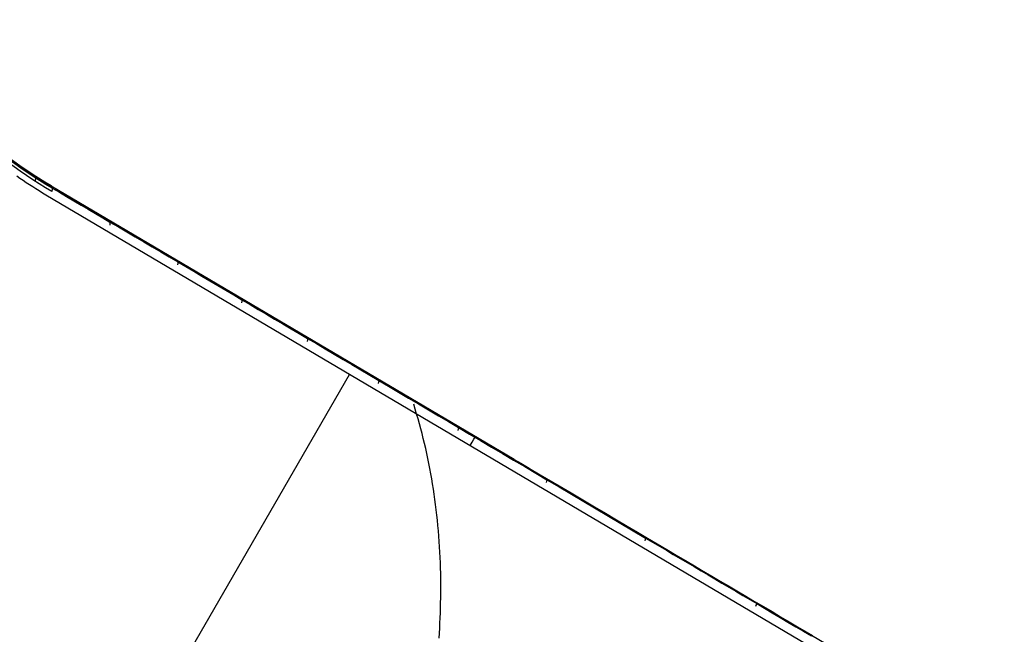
# Model space of a CAD drawing. Extents: x 8195 to 9024, y -2232 to -1505.
# Tile 37 of 42: x 8689 to 8783, y -1984 to -1925. Entities that reach past the tile are written whole.
import ezdxf

# ---------------------------------------------------------------- set-up
doc = ezdxf.new("R2010")
doc.units = 0
doc.layers.add('1', color=7, linetype='CONTINUOUS')

msp = doc.modelspace()

# ---------------------------------------------------------------- linework, layer by layer
at = {"layer": '1', "color": 7}
for p, q in [((8691.985, -1941.238, 28.546), (8772.683, -1988.906, 28.546)), ((8691.985, -1941.238, 28.546), (8691.985, -1941.238, 61.44)), ((8691.985, -1941.238, 44.993), (8735.996, -1967.235, 44.993)), ((8771.275, -1989.236, 27.546), (8691.477, -1942.099, 27.546)), ((8698.44, -1997.103, 27.546), (8720.35, -1959.155, 27.546))]:
    msp.add_line(p, q, dxfattribs=at)
for points in [[(8688.985, -1939.295), (8689.276, -1939.498), (8689.569, -1939.699), (8689.864, -1939.898), (8690.162, -1940.096), (8690.461, -1940.291), (8690.762, -1940.484), (8691.065, -1940.676), (8691.37, -1940.865), (8691.676, -1941.053), (8691.985, -1941.238)], [(8691.477, -1942.099), (8691.161, -1941.91), (8690.847, -1941.718), (8690.535, -1941.524), (8690.225, -1941.328), (8689.917, -1941.13), (8689.612, -1940.931), (8689.308, -1940.729), (8689.006, -1940.525), (8688.706, -1940.319)]]:
    msp.add_lwpolyline(points, dxfattribs=at)
at = {"layer": '1', "color": 7, "extrusion": (0.861006, -0.508594, -1.81803e-09)}
msp.add_lwpolyline([(2749.277, 28.546), (2749.271, 28.49), (2749.263, 28.435), (2749.254, 28.382), (2749.248, 28.356), (2749.243, 28.331), (2749.236, 28.306), (2749.23, 28.281), (2749.223, 28.257), (2749.216, 28.233), (2749.208, 28.209), (2749.2, 28.186), (2749.191, 28.163), (2749.182, 28.141), (2749.173, 28.119), (2749.163, 28.098), (2749.153, 28.077), (2749.142, 28.056), (2749.131, 28.036), (2749.12, 28.016), (2749.108, 27.996), (2749.096, 27.977), (2749.084, 27.958), (2749.071, 27.94), (2749.057, 27.922), (2749.043, 27.905), (2749.029, 27.888), (2749.015, 27.871), (2748.999, 27.855), (2748.984, 27.839), (2748.968, 27.824), (2748.952, 27.809), (2748.935, 27.794), (2748.918, 27.78), (2748.901, 27.766), (2748.883, 27.753), (2748.865, 27.74), (2748.846, 27.727), (2748.827, 27.715), (2748.808, 27.703), (2748.788, 27.692), (2748.767, 27.681), (2748.747, 27.67), (2748.726, 27.66), (2748.704, 27.65), (2748.682, 27.641), (2748.66, 27.632), (2748.637, 27.623), (2748.614, 27.615), (2748.591, 27.608), (2748.567, 27.6), (2748.542, 27.593), (2748.518, 27.587), (2748.493, 27.581), (2748.467, 27.575), (2748.441, 27.57), (2748.388, 27.56), (2748.333, 27.552), (2748.277, 27.546)], dxfattribs=at)
at = {"layer": '1', "color": 7, "extrusion": (0.509073, 0.860701, 0.00614)}
msp.add_lwpolyline([(-8575.051, 23.313), (-8574.194, 23.312), (-8573.337, 23.314), (-8572.481, 23.319), (-8571.625, 23.326), (-8570.77, 23.336), (-8569.915, 23.349), (-8569.061, 23.365), (-8568.208, 23.383), (-8567.355, 23.404), (-8566.503, 23.428), (-8565.651, 23.454), (-8564.8, 23.483), (-8563.949, 23.515), (-8563.099, 23.549), (-8562.25, 23.587), (-8561.401, 23.627), (-8560.553, 23.669), (-8559.705, 23.715), (-8558.858, 23.763), (-8558.011, 23.814), (-8557.165, 23.867), (-8556.32, 23.924), (-8555.475, 23.983), (-8554.631, 24.044), (-8553.787, 24.109), (-8552.944, 24.176), (-8552.101, 24.246), (-8551.259, 24.318), (-8550.417, 24.394), (-8549.576, 24.472), (-8548.736, 24.552), (-8547.896, 24.636), (-8547.057, 24.722), (-8546.218, 24.811), (-8545.38, 24.902), (-8544.543, 24.997), (-8543.706, 25.094), (-8542.869, 25.193), (-8542.033, 25.296), (-8541.198, 25.401), (-8540.363, 25.509), (-8539.529, 25.619), (-8538.696, 25.733), (-8537.863, 25.849), (-8537.03, 25.967), (-8536.198, 26.089), (-8535.367, 26.213), (-8534.536, 26.34), (-8533.706, 26.469), (-8532.877, 26.602), (-8532.048, 26.737), (-8531.219, 26.874), (-8530.391, 27.015), (-8529.564, 27.158), (-8528.737, 27.304), (-8527.911, 27.452), (-8527.085, 27.603), (-8526.26, 27.757), (-8525.436, 27.914), (-8524.612, 28.074), (-8523.789, 28.236), (-8522.966, 28.401), (-8522.144, 28.568), (-8521.322, 28.738), (-8520.501, 28.911), (-8519.68, 29.087), (-8518.86, 29.266), (-8518.041, 29.447), (-8517.222, 29.631), (-8516.404, 29.817), (-8515.586, 30.006), (-8514.769, 30.198), (-8513.952, 30.393), (-8513.136, 30.591), (-8512.321, 30.791), (-8511.506, 30.993), (-8510.692, 31.199), (-8509.878, 31.407), (-8509.065, 31.618), (-8508.252, 31.832), (-8507.44, 32.048), (-8506.629, 32.268), (-8505.818, 32.489), (-8505.008, 32.714), (-8504.198, 32.941), (-8503.389, 33.171), (-8502.58, 33.404), (-8501.772, 33.639), (-8500.965, 33.878), (-8500.158, 34.118), (-8499.352, 34.362), (-8498.546, 34.608), (-8497.741, 34.857), (-8496.936, 35.109), (-8496.132, 35.363), (-8495.328, 35.62), (-8494.525, 35.88), (-8493.723, 36.143), (-8492.921, 36.408), (-8492.12, 36.676), (-8491.319, 36.947), (-8490.519, 37.22), (-8489.72, 37.496), (-8488.921, 37.775), (-8488.122, 38.057), (-8487.324, 38.341), (-8486.527, 38.628), (-8485.73, 38.918), (-8484.934, 39.21), (-8484.139, 39.505), (-8483.344, 39.803), (-8482.549, 40.104), (-8481.755, 40.407), (-8480.962, 40.713), (-8480.169, 41.022), (-8479.377, 41.333), (-8478.586, 41.647), (-8477.795, 41.964), (-8477.004, 42.284), (-8476.214, 42.606), (-8475.425, 42.931), (-8474.636, 43.259), (-8473.848, 43.589), (-8473.06, 43.922), (-8472.273, 44.258), (-8471.487, 44.597), (-8470.701, 44.938), (-8469.916, 45.282)], dxfattribs=at)
at = {"layer": '1', "color": 7, "extrusion": (0.395287, 0.740577, -0.54341)}
msp.add_lwpolyline([(-8579.594, 1346.034), (-8580.418, 1345.729), (-8581.243, 1345.426), (-8582.068, 1345.126), (-8582.893, 1344.828), (-8583.718, 1344.532), (-8584.544, 1344.238), (-8585.369, 1343.947), (-8586.195, 1343.658), (-8587.022, 1343.371), (-8587.848, 1343.086), (-8588.675, 1342.804), (-8589.502, 1342.524), (-8590.329, 1342.246), (-8591.156, 1341.971), (-8591.984, 1341.698), (-8592.812, 1341.427), (-8593.64, 1341.158), (-8594.468, 1340.892), (-8595.297, 1340.628), (-8596.126, 1340.366), (-8596.955, 1340.107), (-8597.784, 1339.849), (-8598.614, 1339.595), (-8599.444, 1339.342), (-8600.274, 1339.091), (-8601.104, 1338.843), (-8601.935, 1338.597), (-8602.766, 1338.354), (-8603.597, 1338.113), (-8604.428, 1337.874), (-8605.259, 1337.637), (-8606.091, 1337.402), (-8606.923, 1337.17), (-8607.755, 1336.94), (-8608.588, 1336.713), (-8609.421, 1336.487), (-8610.253, 1336.264), (-8611.087, 1336.043), (-8611.92, 1335.825), (-8612.754, 1335.609), (-8613.588, 1335.395), (-8614.422, 1335.183), (-8615.256, 1334.973), (-8616.091, 1334.766), (-8616.926, 1334.561), (-8617.761, 1334.359), (-8618.596, 1334.158), (-8619.432, 1333.96), (-8620.267, 1333.765), (-8621.104, 1333.571), (-8621.94, 1333.38), (-8622.776, 1333.191), (-8623.613, 1333.004), (-8624.45, 1332.82), (-8625.287, 1332.638), (-8626.125, 1332.458), (-8626.963, 1332.28), (-8627.801, 1332.105), (-8628.639, 1331.932), (-8629.477, 1331.761), (-8630.316, 1331.593), (-8631.155, 1331.426), (-8631.994, 1331.262), (-8632.834, 1331.101), (-8633.673, 1330.941), (-8634.513, 1330.784), (-8635.353, 1330.629), (-8636.194, 1330.477), (-8637.034, 1330.327), (-8637.875, 1330.179), (-8638.716, 1330.033), (-8639.557, 1329.889), (-8640.399, 1329.748), (-8641.241, 1329.609), (-8642.083, 1329.473), (-8642.925, 1329.338), (-8643.768, 1329.206), (-8644.61, 1329.076), (-8645.453, 1328.949), (-8646.297, 1328.824), (-8647.14, 1328.701), (-8647.984, 1328.58), (-8648.828, 1328.462), (-8649.672, 1328.345), (-8650.516, 1328.232), (-8651.361, 1328.12), (-8652.206, 1328.011), (-8653.051, 1327.904), (-8653.897, 1327.799), (-8654.742, 1327.696), (-8655.588, 1327.596), (-8656.434, 1327.498), (-8657.281, 1327.402), (-8658.127, 1327.309), (-8658.974, 1327.218), (-8659.821, 1327.129), (-8660.668, 1327.043), (-8661.516, 1326.958), (-8662.364, 1326.876), (-8663.212, 1326.796), (-8664.06, 1326.719), (-8664.909, 1326.644), (-8665.757, 1326.571), (-8666.606, 1326.5), (-8667.456, 1326.432), (-8668.305, 1326.366), (-8669.155, 1326.302), (-8670.005, 1326.24), (-8670.855, 1326.181), (-8671.705, 1326.124), (-8672.556, 1326.069), (-8673.407, 1326.017), (-8674.258, 1325.967), (-8675.109, 1325.919), (-8675.961, 1325.873), (-8676.813, 1325.83), (-8677.665, 1325.789), (-8678.517, 1325.75), (-8679.37, 1325.714), (-8680.223, 1325.679), (-8681.076, 1325.647), (-8681.929, 1325.618), (-8682.783, 1325.59), (-8683.636, 1325.565), (-8684.491, 1325.542), (-8685.345, 1325.522), (-8686.199, 1325.503), (-8687.054, 1325.487)], dxfattribs=at)
at = {"layer": '1', "color": 7, "extrusion": (0.445976, 0.752897, -0.483995)}
msp.add_lwpolyline([(-8477.378, 1383.905), (-8478.869, 1383.533), (-8480.361, 1383.167), (-8481.853, 1382.808), (-8483.346, 1382.454), (-8484.839, 1382.106), (-8486.333, 1381.764), (-8487.826, 1381.428), (-8489.321, 1381.098), (-8490.815, 1380.774), (-8492.31, 1380.456), (-8493.805, 1380.144), (-8495.301, 1379.838), (-8496.796, 1379.537), (-8498.293, 1379.243), (-8499.789, 1378.955), (-8501.286, 1378.672), (-8502.784, 1378.396), (-8504.281, 1378.126), (-8505.779, 1377.861), (-8507.278, 1377.602), (-8508.776, 1377.35), (-8510.275, 1377.103), (-8511.775, 1376.863), (-8513.275, 1376.628), (-8514.775, 1376.399), (-8516.275, 1376.176), (-8517.776, 1375.959), (-8519.277, 1375.748), (-8520.779, 1375.543), (-8522.281, 1375.344), (-8523.783, 1375.151), (-8525.286, 1374.964), (-8526.789, 1374.783), (-8528.292, 1374.608), (-8529.796, 1374.439), (-8531.3, 1374.275), (-8532.804, 1374.118), (-8534.309, 1373.967), (-8535.814, 1373.821), (-8537.319, 1373.682), (-8538.825, 1373.548), (-8540.331, 1373.421), (-8541.838, 1373.299), (-8543.345, 1373.183), (-8544.852, 1373.074), (-8546.359, 1372.97), (-8547.867, 1372.872), (-8549.376, 1372.78), (-8550.884, 1372.694), (-8552.393, 1372.614), (-8553.903, 1372.54), (-8555.412, 1372.472), (-8556.922, 1372.41), (-8558.433, 1372.354), (-8559.944, 1372.304), (-8561.455, 1372.26), (-8562.966, 1372.222), (-8564.478, 1372.189), (-8565.99, 1372.163), (-8567.503, 1372.142), (-8569.016, 1372.128), (-8570.529, 1372.12), (-8572.043, 1372.117), (-8573.556, 1372.12)], dxfattribs=at)
at = {"layer": '1', "color": 7}
for points in [[(8691.985, -1941.238, 61.44), (8693.009, -1941.843, 60.933), (8694.025, -1942.443, 60.434), (8695.034, -1943.039, 59.945), (8696.035, -1943.631, 59.465), (8697.029, -1944.218, 58.994), (8698.016, -1944.801, 58.532), (8698.995, -1945.379, 58.078), (8699.966, -1945.953, 57.633), (8700.931, -1946.523, 57.197), (8701.887, -1947.088, 56.769), (8702.837, -1947.649, 56.35), (8703.779, -1948.205, 55.939), (8704.713, -1948.757, 55.536), (8705.64, -1949.305, 55.141), (8706.56, -1949.848, 54.754), (8707.472, -1950.387, 54.375), (8708.377, -1950.921, 54.004), (8709.274, -1951.452, 53.641), (8710.164, -1951.977, 53.285), (8711.047, -1952.499, 52.936), (8711.922, -1953.016, 52.595), (8712.79, -1953.528, 52.262), (8713.65, -1954.036, 51.935), (8714.503, -1954.54, 51.616), (8715.348, -1955.039, 51.303), (8716.186, -1955.535, 50.998), (8717.017, -1956.025, 50.699), (8717.84, -1956.511, 50.407), (8718.656, -1956.993, 50.121), (8719.464, -1957.471, 49.842), (8720.265, -1957.944, 49.57), (8721.058, -1958.413, 49.303), (8721.845, -1958.877, 49.043), (8722.623, -1959.337, 48.789), (8723.395, -1959.793, 48.541), (8724.158, -1960.244, 48.299), (8724.915, -1960.691, 48.063), (8725.664, -1961.133, 47.832), (8726.405, -1961.571, 47.607), (8727.14, -1962.005, 47.387), (8727.867, -1962.434, 47.173), (8728.586, -1962.859, 46.964), (8729.298, -1963.28, 46.761), (8730.002, -1963.696, 46.562), (8730.7, -1964.108, 46.369), (8731.389, -1964.515, 46.18), (8732.072, -1964.918, 45.996), (8732.747, -1965.317, 45.817), (8733.414, -1965.711, 45.643), (8734.074, -1966.101, 45.473), (8734.727, -1966.487, 45.307), (8735.373, -1966.868, 45.146), (8736.011, -1967.245, 44.989), (8736.641, -1967.617, 44.836), (8737.264, -1967.986, 44.687), (8737.88, -1968.349, 44.542), (8739.089, -1969.064, 44.263), (8740.269, -1969.761, 43.999), (8741.419, -1970.44, 43.749), (8742.54, -1971.102, 43.511), (8743.631, -1971.746, 43.286), (8744.693, -1972.374, 43.072), (8745.729, -1972.986, 42.869), (8746.737, -1973.581, 42.677), (8747.721, -1974.162, 42.495), (8748.68, -1974.729, 42.322), (8749.616, -1975.282, 42.159), (8750.529, -1975.821, 42.004), (8751.422, -1976.348, 41.857), (8752.294, -1976.864, 41.718), (8753.148, -1977.368, 41.586), (8753.983, -1977.861, 41.461), (8754.801, -1978.345, 41.342), (8755.604, -1978.819, 41.228), (8756.392, -1979.284, 41.12), (8757.166, -1979.741, 41.016), (8758.025, -1980.249, 40.904), (8758.87, -1980.748, 40.797), (8759.702, -1981.24, 40.695), (8760.525, -1981.726, 40.598), (8761.339, -1982.207, 40.506), (8762.147, -1982.684, 40.418), (8762.951, -1983.159, 40.336), (8763.753, -1983.632, 40.257)], [(8692.081, -1941.44, 61.873), (8692.765, -1941.842, 61.531), (8693.451, -1942.244, 61.19), (8694.137, -1942.647, 60.852), (8694.823, -1943.05, 60.515), (8695.51, -1943.454, 60.181), (8696.198, -1943.859, 59.849), (8696.887, -1944.264, 59.519), (8697.577, -1944.669, 59.191), (8698.377, -1945.14, 58.813), (8699.179, -1945.612, 58.439), (8699.982, -1946.084, 58.068), (8700.786, -1946.558, 57.7), (8701.591, -1947.032, 57.335), (8702.398, -1947.506, 56.973), (8703.205, -1947.982, 56.615), (8704.013, -1948.458, 56.26), (8704.773, -1948.905, 55.93), (8705.534, -1949.354, 55.603), (8706.295, -1949.803, 55.28), (8707.058, -1950.252, 54.959), (8707.822, -1950.702, 54.641), (8708.586, -1951.153, 54.327), (8709.352, -1951.605, 54.016), (8710.118, -1952.057, 53.708), (8710.895, -1952.515, 53.4), (8711.672, -1952.973, 53.095), (8712.45, -1953.432, 52.794), (8713.23, -1953.892, 52.495), (8714.01, -1954.353, 52.201), (8714.791, -1954.813, 51.909), (8715.573, -1955.275, 51.621), (8716.356, -1955.737, 51.337), (8717.198, -1956.234, 51.035), (8718.042, -1956.732, 50.737), (8718.886, -1957.231, 50.442), (8719.732, -1957.73, 50.152), (8720.578, -1958.229, 49.866), (8721.425, -1958.73, 49.584), (8722.274, -1959.231, 49.306), (8723.123, -1959.732, 49.031), (8724.068, -1960.29, 48.731), (8725.013, -1960.848, 48.436), (8725.96, -1961.408, 48.146), (8726.908, -1961.967, 47.861), (8727.857, -1962.528, 47.58), (8728.808, -1963.089, 47.305), (8729.759, -1963.651, 47.034), (8730.711, -1964.213, 46.768), (8731.758, -1964.831, 46.482), (8732.805, -1965.45, 46.202), (8733.854, -1966.07, 45.928), (8734.904, -1966.69, 45.659), (8735.955, -1967.311, 45.397), (8737.008, -1967.932, 45.14), (8738.061, -1968.554, 44.89), (8739.115, -1969.177, 44.645), (8740.285, -1969.868, 44.381), (8741.455, -1970.559, 44.124), (8742.627, -1971.251, 43.874), (8743.8, -1971.944, 43.632), (8744.974, -1972.638, 43.397), (8746.149, -1973.332, 43.169), (8747.325, -1974.026, 42.948), (8748.503, -1974.722, 42.735), (8749.161, -1975.11, 42.62), (8749.819, -1975.499, 42.506), (8750.477, -1975.888, 42.395), (8751.136, -1976.277, 42.286), (8751.795, -1976.666, 42.179), (8752.455, -1977.056, 42.075), (8753.114, -1977.446, 41.973), (8753.774, -1977.835, 41.874), (8754.435, -1978.225, 41.776), (8755.095, -1978.615, 41.682), (8755.756, -1979.006, 41.589), (8756.417, -1979.396, 41.499), (8757.078, -1979.786, 41.411), (8757.739, -1980.177, 41.325), (8758.401, -1980.568, 41.242), (8759.063, -1980.959, 41.161), (8759.806, -1981.398, 41.073), (8760.55, -1981.837, 40.988), (8761.295, -1982.277, 40.906), (8762.039, -1982.717, 40.827), (8762.784, -1983.157, 40.751), (8763.529, -1983.597, 40.678), (8764.274, -1984.037, 40.608)], [(8728.863, -1984.249, 56.834), (8728.895, -1983.767, 56.672), (8728.923, -1983.286, 56.51), (8728.948, -1982.806, 56.346), (8728.97, -1982.327, 56.182), (8728.989, -1981.849, 56.017), (8729.004, -1981.372, 55.851), (8729.016, -1980.896, 55.684), (8729.025, -1980.422, 55.517), (8729.03, -1979.948, 55.349), (8729.032, -1979.476, 55.18), (8729.031, -1979.004, 55.01), (8729.026, -1978.534, 54.84), (8729.018, -1978.065, 54.67), (8729.007, -1977.597, 54.499), (8728.99, -1977.084, 54.31), (8728.97, -1976.573, 54.12), (8728.945, -1976.063, 53.93), (8728.916, -1975.555, 53.74), (8728.883, -1975.049, 53.549), (8728.847, -1974.543, 53.357), (8728.806, -1974.04, 53.165), (8728.76, -1973.538, 52.973), (8728.711, -1973.038, 52.781), (8728.658, -1972.539, 52.588), (8728.601, -1972.042, 52.394), (8728.539, -1971.546, 52.201), (8728.474, -1971.053, 52.007), (8728.404, -1970.56, 51.813), (8728.33, -1970.07, 51.62), (8728.253, -1969.581, 51.426), (8728.171, -1969.094, 51.231), (8728.085, -1968.609, 51.037), (8727.995, -1968.126, 50.843), (8727.901, -1967.644, 50.649), (8727.802, -1967.164, 50.456), (8727.7, -1966.686, 50.262), (8727.594, -1966.21, 50.068), (8727.483, -1965.735, 49.875), (8727.368, -1965.263, 49.682), (8727.25, -1964.792, 49.489), (8727.127, -1964.323, 49.297), (8727, -1963.856, 49.105), (8726.869, -1963.391, 48.913), (8726.734, -1962.928, 48.722), (8726.595, -1962.466, 48.531), (8726.452, -1962.007, 48.341)], [(8763.753, -1983.632, 40.257), (8764.37, -1983.997, 40.2)]]:
    msp.add_polyline3d(points, dxfattribs=at)
at = {"layer": '1', "color": 7, "extrusion": (0, 0, -1)}
msp.add_arc((-8714.872, -1902.493, -47.456), 45, 300.57025, 329.36337, dxfattribs=at)
at = {"layer": '1', "color": 7, "extrusion": (-0.534735, -0.221385, -0.815504)}
msp.add_arc((5089.56, -5938.906, -4268.783), 42.977, 46.79459, 63.21661, dxfattribs=at)
at = {"layer": '1', "color": 7, "extrusion": (-0.540353, -0.220412, -0.812057)}
msp.add_arc((5050.251, -5936.269, -4318.757), 43.877, 46.69568, 62.51212, dxfattribs=at)
at = {"layer": '1', "color": 7, "extrusion": (0.537851, 0.22018, 0.81378)}
msp.add_arc((-5059.471, -5943.657, 4297.92), 44.042, 117.52817, 133.40408, dxfattribs=at)
at = {"layer": '1', "color": 7, "extrusion": (0.7788, -0.50428, -0.373057)}
msp.add_arc((3093.689, 3172.466, 7723.319), 1.054, 1.48499, 52.82855, dxfattribs=at)
at = {"layer": '1', "color": 7, "extrusion": (0.791814, -0.467723, -0.392767)}
msp.add_arc((2748.226, 3383.667, 7766.265), 1.053, 1.4733, 53.21503, dxfattribs=at)
at = {"layer": '1', "color": 7, "extrusion": (0.798292, -0.47155, -0.37466)}
msp.add_arc((2748.22, 3230.672, 7838.041), 1.058, 1.27815, 50.72799, dxfattribs=at)
at = {"layer": '1', "color": 7, "extrusion": (0.806602, -0.476458, -0.349831)}
msp.add_arc((2748.217, 3020.636, 7929.349), 1.06, 1.62818, 49.23004, dxfattribs=at)
at = {"layer": '1', "color": 7, "extrusion": (0.814588, -0.481176, -0.323907)}
msp.add_arc((2748.216, 2801.088, 8017.047), 1.061, 1.68974, 48.64962, dxfattribs=at)
at = {"layer": '1', "color": 7, "extrusion": (0.822372, -0.485773, -0.29619)}
msp.add_arc((2748.216, 2566.077, 8102.928), 1.06, 1.37407, 48.31762, dxfattribs=at)
at = {"layer": '1', "color": 7, "extrusion": (0.830076, -0.490324, -0.265625)}
msp.add_arc((2748.216, 2306.626, 8188.732), 1.06, 0.92132, 48.03779, dxfattribs=at)
at = {"layer": '1', "color": 7, "extrusion": (0.837649, -0.494797, -0.231343)}
msp.add_arc((2748.216, 2015.241, 8274.34), 1.06, 0.81596, 47.86341, dxfattribs=at)
at = {"layer": '1', "color": 7, "extrusion": (0.861006, -0.508594, 0)}
msp.add_arc((2748.277, 28.546, 8518.019), 1, 270, 360, dxfattribs=at)
at = {"layer": '1', "color": 7, "extrusion": (0.844729, -0.49898, -0.193524)}
msp.add_arc((2748.216, 1693.359, 8356.127), 1.06, 1.37036, 47.9483, dxfattribs=at)
at = {"layer": '1', "color": 7, "extrusion": (0.851107, -0.502747, -0.151202)}
msp.add_arc((2748.218, 1332.62, 8432.237), 1.058, 1.54765, 48.55216, dxfattribs=at)
at = {"layer": '1', "color": 7, "extrusion": (0.85643, -0.505891, -0.102969)}
msp.add_arc((2748.221, 920.829, 8499.431), 1.055, 0.88953, 49.29747, dxfattribs=at)

doc.saveas('drawing.dxf')
